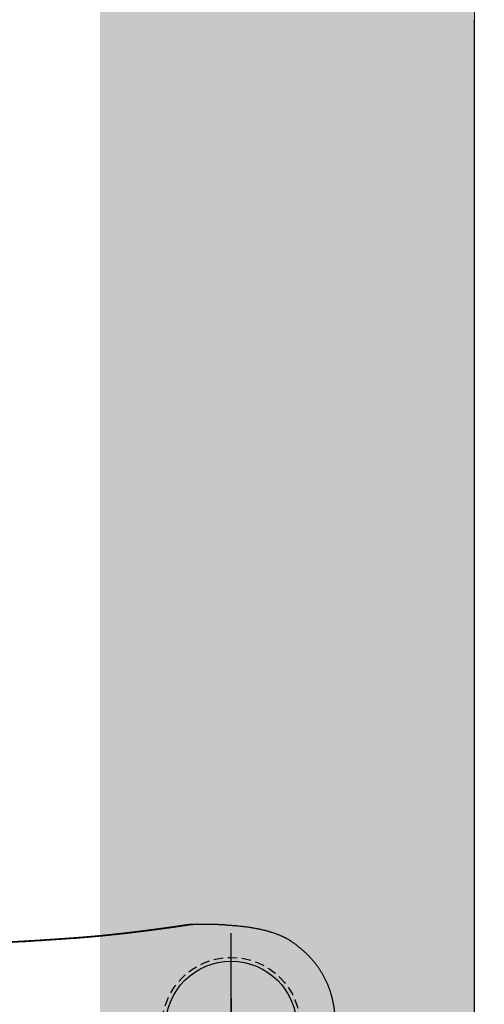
# Model space of a CAD drawing. Header units: millimetres. Extents: x -6792 to 22441, y -13430 to 4653.
# Tile 86 of 256: x -3696 to -3684, y -8099 to -8073. Entities that reach past the tile are written whole.
import ezdxf
from ezdxf import colors
from ezdxf.entities.mleader import LeaderData, LeaderLine
from ezdxf.math import Vec2, Vec3

# ---------------------------------------------------------------- set-up
doc = ezdxf.new("R2010")
doc.units = ezdxf.units.MM
doc.linetypes.add('HIDDEN', pattern=[0.375, 0.25, -0.125])
for name, color, linetype, lineweight in [('_A_KOLORYSTYKA ŚCIAN', 40, 'Continuous', 5), ('_A_OPIS', 253, 'Continuous', 9), ('_A_ŚCIANY WEWNĘTRZNE', 7, 'Continuous', 13)]:
    doc.layers.add(name, color=color, linetype=linetype, lineweight=lineweight)
doc.layers.add('Wyposazenie Wew - Urzadzenia Sanitarne', color=6, linetype='Continuous')
doc.styles.get("Standard").update_dxf_attribs({"font": 'arial.ttf'})

# ---------------------------------------------------------------- blocks, each defined once
blk = doc.blocks.new('_Dot')
at = {"color": 0, "linetype": 'ByBlock', "lineweight": -2}
blk.add_line((-0.5, 0), (-1, 0), dxfattribs=at)
at = {"color": 0, "linetype": 'ByBlock', "const_width": 0.5}
blk.add_lwpolyline([(-0.25, 0, 1), (0.25, 0, 1)], format="xyb", close=True, dxfattribs=at)
blk = doc.blocks.new('ORAS_ELECTRA')
for p, q in [((-2.733, -1.026), (-2.733, -1.025)), ((-2.368, -4.189), (-2.367, -4.175))]:
    blk.add_line(p, q)
blk.add_lwpolyline([(-0.75, 0), (0.75, 0)])
at = {"color": 9, "linetype": 'HIDDEN', "true_color": 0xb8b8b8}
blk.add_circle((0, 0), 1.85, dxfattribs=at)
for points, knots in [([(-2.718, -0.167), (-2.717, -0.147), (-2.715, -0.106), (-2.712, -0.047), (-2.708, 0.012), (-2.704, 0.068), (-2.699, 0.124), (-2.694, 0.181), (-2.688, 0.237), (-2.682, 0.291), (-2.676, 0.344), (-2.67, 0.395), (-2.663, 0.447), (-2.655, 0.498), (-2.647, 0.549), (-2.639, 0.597), (-2.631, 0.642), (-2.623, 0.685), (-2.615, 0.727), (-2.606, 0.77), (-2.596, 0.812), (-2.586, 0.857), (-2.574, 0.904), (-2.563, 0.948), (-2.552, 0.986), (-2.543, 1.018), (-2.532, 1.053), (-2.521, 1.09), (-2.508, 1.129), (-2.495, 1.167), (-2.481, 1.206), (-2.466, 1.244), (-2.451, 1.282), (-2.436, 1.319), (-2.421, 1.351), (-2.408, 1.38), (-2.397, 1.404), (-2.385, 1.428), (-2.373, 1.452), (-2.36, 1.476), (-2.347, 1.499), (-2.334, 1.523), (-2.32, 1.546), (-2.305, 1.571), (-2.289, 1.597), (-2.27, 1.625), (-2.251, 1.652), (-2.232, 1.679), (-2.212, 1.705), (-2.192, 1.732), (-2.172, 1.758), (-2.149, 1.788), (-2.122, 1.82), (-2.093, 1.856), (-2.063, 1.891), (-2.032, 1.926), (-2.001, 1.96), (-1.969, 1.993), (-1.938, 2.025), (-1.907, 2.056), (-1.875, 2.087), (-1.845, 2.115), (-1.817, 2.14), (-1.791, 2.163), (-1.764, 2.186), (-1.737, 2.208), (-1.71, 2.23), (-1.683, 2.252), (-1.655, 2.273), (-1.627, 2.294), (-1.599, 2.314), (-1.571, 2.333), (-1.543, 2.353), (-1.515, 2.372), (-1.486, 2.39), (-1.455, 2.409), (-1.422, 2.429), (-1.387, 2.449), (-1.351, 2.469), (-1.316, 2.488), (-1.279, 2.506), (-1.243, 2.524), (-1.206, 2.541), (-1.171, 2.557), (-1.139, 2.571), (-1.108, 2.583), (-1.078, 2.595), (-1.047, 2.607), (-1.014, 2.619), (-0.981, 2.631), (-0.948, 2.642), (-0.914, 2.652), (-0.877, 2.663), (-0.838, 2.675), (-0.795, 2.686), (-0.752, 2.697), (-0.709, 2.707), (-0.667, 2.716), (-0.625, 2.724), (-0.583, 2.732), (-0.541, 2.739), (-0.498, 2.745), (-0.456, 2.751), (-0.413, 2.756), (-0.369, 2.761), (-0.324, 2.765), (-0.278, 2.769), (-0.232, 2.772), (-0.186, 2.774), (-0.139, 2.776), (-0.093, 2.778), (-0.046, 2.778), (-0.015, 2.778), (0, 2.779)], [0, 0, 0, 0, 0.013173, 0.026968, 0.039452, 0.051937, 0.064422, 0.076914, 0.089407, 0.101899, 0.113285, 0.124672, 0.136058, 0.147455, 0.158851, 0.170247, 0.179829, 0.189411, 0.198992, 0.208583, 0.218175, 0.227766, 0.23898, 0.250194, 0.257677, 0.26516, 0.272643, 0.281669, 0.290696, 0.299723, 0.308767, 0.317812, 0.326856, 0.335668, 0.34448, 0.350363, 0.356246, 0.362128, 0.368095, 0.374062, 0.380028, 0.386007, 0.391986, 0.397965, 0.405267, 0.412569, 0.419883, 0.427198, 0.434531, 0.441864, 0.4492, 0.456536, 0.466738, 0.476941, 0.487144, 0.497369, 0.507594, 0.517819, 0.527563, 0.537306, 0.54706, 0.556814, 0.564498, 0.572181, 0.57987, 0.587559, 0.595265, 0.602971, 0.610683, 0.618395, 0.625946, 0.633498, 0.64105, 0.648615, 0.656181, 0.663746, 0.672684, 0.681623, 0.690563, 0.699501, 0.708481, 0.717462, 0.726443, 0.735423, 0.742659, 0.749896, 0.757138, 0.764379, 0.772158, 0.779938, 0.787719, 0.795499, 0.803277, 0.813049, 0.822822, 0.832595, 0.842367, 0.851817, 0.861268, 0.870718, 0.880168, 0.889651, 0.899134, 0.908618, 0.918101, 0.928321, 0.938541, 0.948768, 0.958996, 0.969244, 0.979492, 0.989746, 1, 1, 1, 1]), ([(-2.718, -0.167), (-2.718, -0.167), (-2.718, -0.167), (-2.718, -0.168), (-2.718, -0.17), (-2.718, -0.172), (-2.719, -0.173), (-2.719, -0.175), (-2.719, -0.177), (-2.719, -0.178), (-2.719, -0.179), (-2.719, -0.181), (-2.719, -0.182), (-2.719, -0.184), (-2.719, -0.185), (-2.719, -0.186), (-2.719, -0.188), (-2.719, -0.19), (-2.719, -0.192), (-2.719, -0.194), (-2.72, -0.196), (-2.72, -0.197), (-2.72, -0.199), (-2.72, -0.2), (-2.72, -0.202), (-2.72, -0.203), (-2.72, -0.205), (-2.72, -0.207), (-2.72, -0.209), (-2.72, -0.212), (-2.72, -0.214), (-2.72, -0.215), (-2.721, -0.217), (-2.721, -0.218), (-2.721, -0.22), (-2.721, -0.221), (-2.721, -0.222), (-2.721, -0.224), (-2.721, -0.226), (-2.721, -0.228), (-2.721, -0.231), (-2.721, -0.233), (-2.721, -0.235), (-2.721, -0.236), (-2.721, -0.237), (-2.721, -0.238), (-2.721, -0.239), (-2.722, -0.241), (-2.722, -0.242), (-2.722, -0.243), (-2.722, -0.244), (-2.722, -0.246), (-2.722, -0.248), (-2.722, -0.249), (-2.722, -0.251), (-2.722, -0.253), (-2.722, -0.255), (-2.722, -0.256), (-2.722, -0.257), (-2.722, -0.259), (-2.722, -0.26), (-2.722, -0.262), (-2.722, -0.263), (-2.723, -0.265), (-2.723, -0.267), (-2.723, -0.269), (-2.723, -0.271), (-2.723, -0.273), (-2.723, -0.275), (-2.723, -0.276), (-2.723, -0.277), (-2.723, -0.279), (-2.723, -0.28), (-2.723, -0.282), (-2.723, -0.284), (-2.723, -0.286), (-2.723, -0.289), (-2.724, -0.291), (-2.724, -0.293), (-2.724, -0.295), (-2.724, -0.296), (-2.724, -0.298), (-2.724, -0.299), (-2.724, -0.3), (-2.724, -0.302), (-2.724, -0.303), (-2.724, -0.305), (-2.724, -0.307), (-2.724, -0.309), (-2.724, -0.311), (-2.724, -0.313), (-2.724, -0.314), (-2.724, -0.315), (-2.724, -0.317), (-2.724, -0.318), (-2.725, -0.319), (-2.725, -0.32), (-2.725, -0.322), (-2.725, -0.324), (-2.725, -0.326), (-2.725, -0.328), (-2.725, -0.33), (-2.725, -0.332), (-2.725, -0.334), (-2.725, -0.336), (-2.725, -0.338), (-2.725, -0.339), (-2.725, -0.341), (-2.725, -0.342), (-2.725, -0.344), (-2.725, -0.346), (-2.726, -0.348), (-2.726, -0.351), (-2.726, -0.353), (-2.726, -0.355), (-2.726, -0.357), (-2.726, -0.358), (-2.726, -0.359), (-2.726, -0.36), (-2.726, -0.362), (-2.726, -0.363), (-2.726, -0.365), (-2.726, -0.366), (-2.726, -0.368), (-2.726, -0.37), (-2.726, -0.372), (-2.726, -0.374), (-2.726, -0.376), (-2.726, -0.378), (-2.727, -0.38), (-2.727, -0.381), (-2.727, -0.383), (-2.727, -0.384), (-2.727, -0.385), (-2.727, -0.386), (-2.727, -0.388), (-2.727, -0.389), (-2.727, -0.391), (-2.727, -0.393), (-2.727, -0.395), (-2.727, -0.398), (-2.727, -0.4), (-2.727, -0.402), (-2.727, -0.404), (-2.727, -0.405), (-2.727, -0.407), (-2.727, -0.41), (-2.727, -0.412), (-2.728, -0.414), (-2.728, -0.416), (-2.728, -0.418), (-2.728, -0.42), (-2.728, -0.422), (-2.728, -0.423), (-2.728, -0.424), (-2.728, -0.425), (-2.728, -0.427), (-2.728, -0.428), (-2.728, -0.429), (-2.728, -0.43), (-2.728, -0.432), (-2.728, -0.433), (-2.728, -0.435), (-2.728, -0.437), (-2.728, -0.439), (-2.728, -0.441), (-2.728, -0.443), (-2.728, -0.445), (-2.728, -0.447), (-2.728, -0.448), (-2.728, -0.449), (-2.728, -0.45), (-2.729, -0.451), (-2.729, -0.452), (-2.729, -0.453), (-2.729, -0.454), (-2.729, -0.455), (-2.729, -0.457), (-2.729, -0.458), (-2.729, -0.46), (-2.729, -0.463), (-2.729, -0.465), (-2.729, -0.467), (-2.729, -0.469), (-2.729, -0.471), (-2.729, -0.473), (-2.729, -0.474), (-2.729, -0.476), (-2.729, -0.477), (-2.729, -0.479), (-2.729, -0.48), (-2.729, -0.482), (-2.729, -0.485), (-2.729, -0.487), (-2.729, -0.489), (-2.729, -0.492), (-2.73, -0.494), (-2.73, -0.496), (-2.73, -0.498), (-2.73, -0.5), (-2.73, -0.501), (-2.73, -0.503), (-2.73, -0.504), (-2.73, -0.506), (-2.73, -0.508), (-2.73, -0.51), (-2.73, -0.512), (-2.73, -0.514), (-2.73, -0.517), (-2.73, -0.519), (-2.73, -0.521), (-2.73, -0.523), (-2.73, -0.525), (-2.73, -0.527), (-2.73, -0.529), (-2.73, -0.531), (-2.73, -0.533), (-2.73, -0.536), (-2.73, -0.538), (-2.73, -0.54), (-2.731, -0.543), (-2.731, -0.545), (-2.731, -0.547), (-2.731, -0.549), (-2.731, -0.551), (-2.731, -0.553), (-2.731, -0.555), (-2.731, -0.557), (-2.731, -0.559), (-2.731, -0.562), (-2.731, -0.565), (-2.731, -0.568), (-2.731, -0.57), (-2.731, -0.572), (-2.731, -0.574), (-2.731, -0.576), (-2.731, -0.578), (-2.731, -0.579), (-2.731, -0.581), (-2.731, -0.582), (-2.731, -0.583), (-2.731, -0.584), (-2.731, -0.586), (-2.731, -0.588), (-2.731, -0.59), (-2.731, -0.592), (-2.731, -0.594), (-2.731, -0.596), (-2.731, -0.598), (-2.732, -0.6), (-2.732, -0.602), (-2.732, -0.603), (-2.732, -0.604), (-2.732, -0.606), (-2.732, -0.607), (-2.732, -0.609), (-2.732, -0.611), (-2.732, -0.613), (-2.732, -0.615), (-2.732, -0.618), (-2.732, -0.62), (-2.732, -0.623), (-2.732, -0.625), (-2.732, -0.626), (-2.732, -0.627), (-2.732, -0.629), (-2.732, -0.63), (-2.732, -0.631), (-2.732, -0.633), (-2.732, -0.635), (-2.732, -0.637), (-2.732, -0.639), (-2.732, -0.641), (-2.732, -0.643), (-2.732, -0.645), (-2.732, -0.648), (-2.732, -0.651), (-2.732, -0.653), (-2.732, -0.655), (-2.732, -0.658), (-2.732, -0.66), (-2.732, -0.662), (-2.732, -0.663), (-2.732, -0.665), (-2.732, -0.666), (-2.732, -0.667), (-2.732, -0.669), (-2.732, -0.671), (-2.732, -0.673), (-2.732, -0.676), (-2.733, -0.678), (-2.733, -0.681), (-2.733, -0.683), (-2.733, -0.685), (-2.733, -0.686), (-2.733, -0.688), (-2.733, -0.689), (-2.733, -0.69), (-2.733, -0.691), (-2.733, -0.693), (-2.733, -0.695), (-2.733, -0.697), (-2.733, -0.699), (-2.733, -0.702), (-2.733, -0.705), (-2.733, -0.707), (-2.733, -0.71), (-2.733, -0.713), (-2.733, -0.715), (-2.733, -0.718), (-2.733, -0.719), (-2.733, -0.721), (-2.733, -0.723), (-2.733, -0.725), (-2.733, -0.727), (-2.733, -0.729), (-2.733, -0.731), (-2.733, -0.734), (-2.733, -0.736), (-2.733, -0.739), (-2.733, -0.742), (-2.733, -0.745), (-2.733, -0.747), (-2.733, -0.75), (-2.733, -0.752), (-2.733, -0.754), (-2.733, -0.755), (-2.733, -0.757), (-2.733, -0.759), (-2.733, -0.76), (-2.733, -0.762), (-2.733, -0.764), (-2.733, -0.766), (-2.733, -0.769), (-2.733, -0.771), (-2.733, -0.774), (-2.733, -0.777), (-2.733, -0.78), (-2.733, -0.782), (-2.733, -0.784), (-2.733, -0.786), (-2.733, -0.788), (-2.733, -0.79), (-2.733, -0.791), (-2.733, -0.793), (-2.733, -0.794), (-2.733, -0.796), (-2.733, -0.799), (-2.733, -0.801), (-2.733, -0.804), (-2.733, -0.808), (-2.733, -0.811), (-2.733, -0.814), (-2.733, -0.816), (-2.733, -0.819), (-2.733, -0.821), (-2.733, -0.823), (-2.733, -0.824), (-2.733, -0.826), (-2.733, -0.828), (-2.733, -0.83), (-2.733, -0.833), (-2.733, -0.835), (-2.733, -0.838), (-2.733, -0.841), (-2.733, -0.844), (-2.733, -0.847), (-2.733, -0.85), (-2.733, -0.852), (-2.733, -0.855), (-2.733, -0.857), (-2.733, -0.86), (-2.733, -0.863), (-2.733, -0.865), (-2.733, -0.868), (-2.733, -0.872), (-2.733, -0.875), (-2.733, -0.879), (-2.733, -0.883), (-2.733, -0.886), (-2.733, -0.889), (-2.733, -0.892), (-2.733, -0.894), (-2.733, -0.897), (-2.733, -0.899), (-2.733, -0.901), (-2.733, -0.903), (-2.733, -0.905), (-2.733, -0.908), (-2.733, -0.911), (-2.733, -0.914), (-2.733, -0.917), (-2.733, -0.92), (-2.733, -0.924), (-2.733, -0.927), (-2.733, -0.929), (-2.733, -0.932), (-2.733, -0.933), (-2.733, -0.935), (-2.733, -0.937), (-2.733, -0.939), (-2.733, -0.941), (-2.733, -0.943), (-2.733, -0.945), (-2.733, -0.947), (-2.733, -0.95), (-2.733, -0.954), (-2.733, -0.959), (-2.733, -0.965), (-2.733, -0.97), (-2.733, -0.974), (-2.733, -0.978), (-2.733, -0.981), (-2.733, -0.984), (-2.733, -0.987), (-2.733, -0.99), (-2.733, -0.992), (-2.733, -0.996), (-2.733, -1), (-2.733, -1.004), (-2.733, -1.008), (-2.733, -1.012), (-2.733, -1.016), (-2.733, -1.019), (-2.733, -1.022), (-2.733, -1.024), (-2.733, -1.025)], [0, 0, 0, 0, 0.000152, 0.001738, 0.003576, 0.005666, 0.007918, 0.00995, 0.011718, 0.013224, 0.015073, 0.016792, 0.018381, 0.019883, 0.021398, 0.023208, 0.025315, 0.027713, 0.030083, 0.032236, 0.034497, 0.036532, 0.038367, 0.040001, 0.041569, 0.043442, 0.045661, 0.048226, 0.05092, 0.053547, 0.056073, 0.058129, 0.059941, 0.061508, 0.062923, 0.064514, 0.066308, 0.068307, 0.070736, 0.073389, 0.076249, 0.078895, 0.081142, 0.082711, 0.084022, 0.085305, 0.086622, 0.087973, 0.089358, 0.090788, 0.092416, 0.094242, 0.096266, 0.098439, 0.100952, 0.103103, 0.104892, 0.106433, 0.107972, 0.109489, 0.111017, 0.112811, 0.115009, 0.117311, 0.119904, 0.122388, 0.124644, 0.126679, 0.128538, 0.130228, 0.13175, 0.133343, 0.135164, 0.137275, 0.139677, 0.1423, 0.144999, 0.147776, 0.150272, 0.152407, 0.154212, 0.155774, 0.157369, 0.159006, 0.160692, 0.162616, 0.164861, 0.167089, 0.169508, 0.171747, 0.17374, 0.175484, 0.176999, 0.178446, 0.179868, 0.181329, 0.182788, 0.184495, 0.186511, 0.188837, 0.191423, 0.194109, 0.196725, 0.199178, 0.201343, 0.20322, 0.204818, 0.206658, 0.20859, 0.210615, 0.212878, 0.215501, 0.218487, 0.221519, 0.224132, 0.225888, 0.227404, 0.228872, 0.230338, 0.231826, 0.233338, 0.235075, 0.23708, 0.239351, 0.241808, 0.244292, 0.246771, 0.249173, 0.25136, 0.253272, 0.25491, 0.256375, 0.257859, 0.259367, 0.2609, 0.262551, 0.264461, 0.266631, 0.269061, 0.271515, 0.274401, 0.276915, 0.279135, 0.281384, 0.283507, 0.285739, 0.288394, 0.291471, 0.293613, 0.295927, 0.298407, 0.300749, 0.302771, 0.304473, 0.305854, 0.306991, 0.308408, 0.309834, 0.311271, 0.312717, 0.314335, 0.316156, 0.318315, 0.320809, 0.323423, 0.325999, 0.328474, 0.330699, 0.332623, 0.334245, 0.335452, 0.336602, 0.337749, 0.338892, 0.340032, 0.341168, 0.342344, 0.343812, 0.345852, 0.34831, 0.351141, 0.353866, 0.35647, 0.358824, 0.360953, 0.362985, 0.36476, 0.36644, 0.368164, 0.369931, 0.371892, 0.374145, 0.37672, 0.379603, 0.382414, 0.384977, 0.387677, 0.390132, 0.392429, 0.394572, 0.396302, 0.398103, 0.399976, 0.401971, 0.404214, 0.406663, 0.409347, 0.411955, 0.414337, 0.417242, 0.419852, 0.422308, 0.424631, 0.427032, 0.429568, 0.431702, 0.434105, 0.436783, 0.439698, 0.442463, 0.444979, 0.447674, 0.450156, 0.452488, 0.454694, 0.456947, 0.459238, 0.461684, 0.464524, 0.467778, 0.471245, 0.474425, 0.477309, 0.479887, 0.482153, 0.484091, 0.485962, 0.487835, 0.489709, 0.490801, 0.492111, 0.493684, 0.495522, 0.497624, 0.499948, 0.502219, 0.505177, 0.507911, 0.510295, 0.512314, 0.514088, 0.515695, 0.517301, 0.518908, 0.520514, 0.522268, 0.52435, 0.526855, 0.529767, 0.532845, 0.536016, 0.53857, 0.540789, 0.542671, 0.544217, 0.545506, 0.54678, 0.548781, 0.550785, 0.552842, 0.554821, 0.55703, 0.559468, 0.562132, 0.565022, 0.568099, 0.57101, 0.573675, 0.576681, 0.579354, 0.581706, 0.583881, 0.586064, 0.587479, 0.588898, 0.590496, 0.592482, 0.594855, 0.597562, 0.600409, 0.603231, 0.606004, 0.608531, 0.610685, 0.612468, 0.613931, 0.615355, 0.616779, 0.618203, 0.620197, 0.622313, 0.624701, 0.627364, 0.630321, 0.633519, 0.63696, 0.640262, 0.64334, 0.646223, 0.648774, 0.650988, 0.653006, 0.655025, 0.657009, 0.659013, 0.66131, 0.663994, 0.667097, 0.670392, 0.673855, 0.677326, 0.680484, 0.683321, 0.685883, 0.688201, 0.690295, 0.692341, 0.694388, 0.696436, 0.698119, 0.700073, 0.702308, 0.704817, 0.707451, 0.710901, 0.714438, 0.717759, 0.72074, 0.723401, 0.725836, 0.728058, 0.72988, 0.731699, 0.733519, 0.73534, 0.73725, 0.739483, 0.742053, 0.74491, 0.748646, 0.752514, 0.75627, 0.759686, 0.762766, 0.765285, 0.767546, 0.76965, 0.771754, 0.773859, 0.775944, 0.778284, 0.780953, 0.783932, 0.787179, 0.790621, 0.794136, 0.797494, 0.800688, 0.803605, 0.80617, 0.80928, 0.812308, 0.815316, 0.818495, 0.822006, 0.825794, 0.829925, 0.834183, 0.83844, 0.842028, 0.845441, 0.848651, 0.85162, 0.854326, 0.856865, 0.859258, 0.861652, 0.864136, 0.866968, 0.870163, 0.873647, 0.877387, 0.881303, 0.885215, 0.889085, 0.891812, 0.89417, 0.896169, 0.898033, 0.899843, 0.902176, 0.904456, 0.906824, 0.909292, 0.911918, 0.914947, 0.91839, 0.924927, 0.931475, 0.938007, 0.942595, 0.946774, 0.950576, 0.954148, 0.956956, 0.95978, 0.96287, 0.966308, 0.970981, 0.975853, 0.980762, 0.98567, 0.989526, 0.993381, 0.996961, 1, 1, 1, 1]), ([(-2.733, -1.026), (-2.733, -1.026), (-2.733, -1.03), (-2.733, -1.037), (-2.732, -1.047), (-2.732, -1.058), (-2.731, -1.069), (-2.73, -1.08), (-2.729, -1.09), (-2.728, -1.099), (-2.727, -1.108), (-2.726, -1.117), (-2.725, -1.127), (-2.724, -1.135), (-2.723, -1.144), (-2.722, -1.153), (-2.721, -1.162), (-2.72, -1.17), (-2.718, -1.179), (-2.717, -1.187), (-2.716, -1.196), (-2.715, -1.204), (-2.714, -1.212), (-2.712, -1.221), (-2.711, -1.229), (-2.71, -1.237), (-2.709, -1.246), (-2.707, -1.254), (-2.706, -1.263), (-2.705, -1.271), (-2.704, -1.28), (-2.702, -1.288), (-2.701, -1.297), (-2.7, -1.306), (-2.698, -1.315), (-2.697, -1.324), (-2.695, -1.333), (-2.694, -1.342), (-2.693, -1.351), (-2.691, -1.36), (-2.69, -1.37), (-2.688, -1.379), (-2.687, -1.388), (-2.686, -1.398), (-2.684, -1.408), (-2.683, -1.417), (-2.681, -1.427), (-2.68, -1.437), (-2.678, -1.447), (-2.677, -1.457), (-2.675, -1.467), (-2.674, -1.477), (-2.672, -1.488), (-2.671, -1.498), (-2.669, -1.509), (-2.668, -1.519), (-2.666, -1.53), (-2.665, -1.541), (-2.663, -1.551), (-2.662, -1.562), (-2.66, -1.573), (-2.659, -1.584), (-2.657, -1.595), (-2.655, -1.606), (-2.654, -1.618), (-2.652, -1.629), (-2.651, -1.641), (-2.649, -1.652), (-2.647, -1.664), (-2.646, -1.676), (-2.644, -1.688), (-2.643, -1.7), (-2.641, -1.712), (-2.639, -1.724), (-2.638, -1.736), (-2.636, -1.748), (-2.634, -1.761), (-2.632, -1.773), (-2.631, -1.786), (-2.629, -1.799), (-2.627, -1.811), (-2.626, -1.824), (-2.624, -1.837), (-2.622, -1.85), (-2.62, -1.863), (-2.619, -1.877), (-2.617, -1.89), (-2.615, -1.903), (-2.613, -1.917), (-2.611, -1.93), (-2.61, -1.944), (-2.608, -1.957), (-2.606, -1.971), (-2.604, -1.985), (-2.602, -1.999), (-2.601, -2.013), (-2.599, -2.027), (-2.597, -2.041), (-2.595, -2.055), (-2.593, -2.07), (-2.591, -2.084), (-2.589, -2.099), (-2.587, -2.113), (-2.585, -2.128), (-2.583, -2.143), (-2.582, -2.158), (-2.58, -2.172), (-2.578, -2.187), (-2.576, -2.203), (-2.574, -2.218), (-2.572, -2.233), (-2.57, -2.248), (-2.568, -2.263), (-2.566, -2.279), (-2.564, -2.294), (-2.562, -2.31), (-2.56, -2.326), (-2.558, -2.341), (-2.556, -2.357), (-2.554, -2.373), (-2.552, -2.389), (-2.55, -2.405), (-2.548, -2.421), (-2.546, -2.438), (-2.544, -2.454), (-2.542, -2.471), (-2.54, -2.487), (-2.538, -2.504), (-2.535, -2.52), (-2.533, -2.537), (-2.531, -2.554), (-2.529, -2.57), (-2.527, -2.587), (-2.525, -2.604), (-2.523, -2.621), (-2.521, -2.639), (-2.519, -2.656), (-2.517, -2.673), (-2.515, -2.69), (-2.513, -2.708), (-2.511, -2.725), (-2.508, -2.743), (-2.506, -2.761), (-2.504, -2.778), (-2.502, -2.796), (-2.5, -2.814), (-2.498, -2.832), (-2.496, -2.85), (-2.494, -2.868), (-2.492, -2.887), (-2.49, -2.905), (-2.488, -2.923), (-2.485, -2.942), (-2.483, -2.96), (-2.481, -2.979), (-2.479, -2.998), (-2.477, -3.016), (-2.475, -3.035), (-2.473, -3.054), (-2.471, -3.073), (-2.469, -3.092), (-2.467, -3.112), (-2.465, -3.131), (-2.463, -3.15), (-2.46, -3.17), (-2.458, -3.189), (-2.456, -3.209), (-2.454, -3.228), (-2.452, -3.248), (-2.45, -3.268), (-2.448, -3.288), (-2.446, -3.308), (-2.444, -3.328), (-2.442, -3.348), (-2.44, -3.369), (-2.438, -3.389), (-2.436, -3.409), (-2.434, -3.43), (-2.432, -3.451), (-2.43, -3.471), (-2.428, -3.492), (-2.426, -3.513), (-2.424, -3.534), (-2.422, -3.555), (-2.42, -3.576), (-2.418, -3.597), (-2.416, -3.619), (-2.414, -3.64), (-2.412, -3.662), (-2.41, -3.684), (-2.408, -3.705), (-2.406, -3.727), (-2.405, -3.749), (-2.403, -3.771), (-2.401, -3.793), (-2.399, -3.815), (-2.397, -3.838), (-2.395, -3.86), (-2.393, -3.883), (-2.391, -3.905), (-2.39, -3.928), (-2.388, -3.951), (-2.386, -3.973), (-2.384, -3.996), (-2.382, -4.02), (-2.38, -4.043), (-2.379, -4.066), (-2.377, -4.089), (-2.375, -4.111), (-2.374, -4.133), (-2.372, -4.152), (-2.371, -4.171), (-2.37, -4.183), (-2.369, -4.189), (-2.369, -4.189)], [0, 0, 0, 0, 0.000897, 0.014392, 0.028259, 0.042658, 0.057335, 0.071796, 0.084135, 0.095797, 0.106851, 0.118564, 0.128903, 0.139852, 0.150279, 0.16025, 0.169835, 0.179089, 0.188056, 0.196771, 0.205262, 0.213555, 0.22166, 0.22964, 0.237452, 0.24511, 0.252628, 0.260016, 0.267284, 0.274441, 0.281494, 0.28845, 0.295315, 0.302095, 0.308794, 0.315416, 0.32203, 0.328524, 0.334936, 0.341269, 0.347528, 0.353717, 0.35984, 0.365899, 0.371898, 0.377839, 0.383725, 0.389558, 0.39534, 0.401075, 0.406762, 0.412405, 0.418004, 0.423618, 0.429062, 0.434454, 0.439796, 0.445092, 0.450342, 0.455549, 0.460714, 0.465839, 0.470925, 0.475973, 0.480986, 0.485964, 0.490908, 0.49582, 0.500701, 0.505551, 0.510372, 0.515165, 0.519931, 0.524654, 0.529349, 0.534008, 0.538633, 0.543224, 0.547784, 0.552312, 0.556812, 0.561283, 0.565726, 0.570144, 0.574534, 0.578879, 0.58319, 0.587475, 0.591733, 0.595965, 0.60017, 0.60435, 0.608503, 0.612631, 0.616733, 0.620811, 0.624863, 0.628816, 0.632873, 0.6369, 0.640897, 0.644865, 0.648806, 0.652719, 0.656607, 0.660469, 0.664307, 0.668122, 0.671913, 0.675683, 0.679431, 0.683158, 0.686865, 0.690552, 0.694221, 0.697871, 0.701504, 0.70512, 0.708719, 0.712302, 0.715869, 0.719422, 0.72296, 0.726484, 0.730023, 0.733512, 0.736982, 0.740435, 0.743872, 0.747294, 0.7507, 0.754091, 0.75746, 0.760819, 0.764168, 0.767504, 0.770826, 0.774132, 0.777422, 0.780694, 0.783961, 0.787221, 0.790468, 0.793703, 0.796926, 0.800138, 0.803338, 0.806527, 0.809706, 0.812875, 0.816033, 0.819181, 0.82232, 0.82545, 0.828571, 0.831684, 0.83479, 0.837892, 0.840985, 0.84407, 0.847147, 0.850216, 0.853277, 0.856332, 0.859379, 0.862419, 0.865453, 0.868481, 0.871504, 0.87452, 0.877531, 0.880538, 0.883539, 0.886536, 0.889529, 0.892518, 0.895503, 0.898484, 0.901463, 0.904439, 0.907412, 0.910382, 0.913351, 0.916318, 0.919283, 0.922247, 0.92521, 0.928172, 0.931133, 0.934095, 0.937043, 0.939995, 0.942952, 0.945913, 0.948876, 0.95184, 0.954801, 0.957758, 0.960716, 0.963662, 0.966616, 0.969577, 0.972545, 0.975521, 0.978504, 0.981496, 0.984497, 0.98746, 0.990212, 0.992827, 0.995596, 0.997715, 0.99984, 1, 1, 1, 1]), ([(-2.367, -4.175), (-2.368, -4.162), (-2.37, -4.135), (-2.373, -4.094), (-2.376, -4.055), (-2.379, -4.015), (-2.383, -3.976), (-2.386, -3.936), (-2.389, -3.897), (-2.392, -3.859), (-2.395, -3.82), (-2.399, -3.782), (-2.402, -3.744), (-2.405, -3.707), (-2.408, -3.669), (-2.412, -3.632), (-2.415, -3.595), (-2.419, -3.558), (-2.422, -3.521), (-2.426, -3.483), (-2.429, -3.447), (-2.433, -3.409), (-2.437, -3.372), (-2.44, -3.334), (-2.444, -3.296), (-2.448, -3.259), (-2.452, -3.222), (-2.456, -3.185), (-2.46, -3.149), (-2.463, -3.113), (-2.467, -3.078), (-2.471, -3.042), (-2.475, -3.007), (-2.479, -2.973), (-2.483, -2.938), (-2.487, -2.905), (-2.49, -2.871), (-2.494, -2.838), (-2.498, -2.806), (-2.502, -2.774), (-2.505, -2.742), (-2.509, -2.711), (-2.513, -2.68), (-2.517, -2.649), (-2.52, -2.619), (-2.524, -2.589), (-2.528, -2.558), (-2.532, -2.527), (-2.536, -2.494), (-2.54, -2.462), (-2.543, -2.431), (-2.547, -2.4), (-2.551, -2.37), (-2.555, -2.34), (-2.559, -2.311), (-2.562, -2.282), (-2.566, -2.254), (-2.57, -2.226), (-2.573, -2.198), (-2.577, -2.171), (-2.58, -2.144), (-2.584, -2.117), (-2.587, -2.091), (-2.59, -2.066), (-2.594, -2.041), (-2.597, -2.016), (-2.6, -1.992), (-2.603, -1.968), (-2.607, -1.943), (-2.61, -1.917), (-2.614, -1.889), (-2.618, -1.862), (-2.621, -1.837), (-2.624, -1.813), (-2.627, -1.79), (-2.63, -1.769), (-2.633, -1.747), (-2.636, -1.726), (-2.639, -1.704), (-2.642, -1.681), (-2.645, -1.657), (-2.649, -1.633), (-2.652, -1.611), (-2.655, -1.588), (-2.658, -1.567), (-2.661, -1.546), (-2.664, -1.525), (-2.667, -1.506), (-2.669, -1.487), (-2.672, -1.47), (-2.674, -1.454), (-2.676, -1.439), (-2.679, -1.424), (-2.681, -1.409), (-2.683, -1.395), (-2.685, -1.381), (-2.687, -1.368), (-2.689, -1.352), (-2.692, -1.335), (-2.695, -1.317), (-2.697, -1.299), (-2.7, -1.283), (-2.703, -1.266), (-2.705, -1.251), (-2.707, -1.236), (-2.709, -1.221), (-2.712, -1.208), (-2.714, -1.194), (-2.716, -1.182), (-2.717, -1.17), (-2.719, -1.158), (-2.721, -1.147), (-2.722, -1.136), (-2.724, -1.125), (-2.725, -1.115), (-2.726, -1.105), (-2.727, -1.096), (-2.728, -1.087), (-2.729, -1.079), (-2.73, -1.07), (-2.731, -1.062), (-2.732, -1.054), (-2.732, -1.045), (-2.733, -1.036), (-2.733, -1.029), (-2.733, -1.026)], [0, 0, 0, 0, 0.005042, 0.010085, 0.015128, 0.020171, 0.025213, 0.030256, 0.035299, 0.040342, 0.045385, 0.050427, 0.055469, 0.060512, 0.065555, 0.070598, 0.075641, 0.080861, 0.086082, 0.091303, 0.096524, 0.101745, 0.107324, 0.112903, 0.118483, 0.124063, 0.129642, 0.135243, 0.140845, 0.146447, 0.152049, 0.15765, 0.163343, 0.169037, 0.174731, 0.180424, 0.186117, 0.19181, 0.197503, 0.203197, 0.20889, 0.214583, 0.220354, 0.226126, 0.231897, 0.237669, 0.24344, 0.250034, 0.256627, 0.263221, 0.269814, 0.276407, 0.283, 0.289593, 0.296186, 0.302832, 0.309478, 0.316124, 0.322769, 0.32959, 0.336411, 0.343232, 0.350054, 0.356874, 0.363694, 0.370515, 0.377336, 0.384156, 0.390977, 0.399572, 0.408167, 0.416763, 0.425358, 0.432951, 0.440545, 0.448138, 0.455736, 0.463333, 0.470931, 0.480459, 0.489988, 0.499517, 0.509046, 0.518575, 0.528119, 0.537663, 0.547208, 0.556752, 0.566296, 0.57459, 0.582884, 0.591178, 0.599474, 0.60777, 0.616066, 0.624348, 0.63263, 0.640912, 0.653338, 0.665764, 0.678196, 0.690629, 0.703064, 0.715499, 0.727922, 0.740344, 0.752769, 0.765193, 0.777621, 0.79005, 0.802479, 0.814908, 0.827734, 0.84056, 0.853387, 0.866213, 0.879042, 0.891871, 0.904701, 0.917531, 0.931434, 0.945337, 0.95924, 0.980096, 1, 1, 1, 1]), ([(-2.369, -4.189), (-2.369, -4.196), (-2.368, -4.213), (-2.366, -4.24), (-2.364, -4.271), (-2.361, -4.301), (-2.359, -4.332), (-2.357, -4.364), (-2.355, -4.395), (-2.353, -4.427), (-2.35, -4.459), (-2.348, -4.491), (-2.346, -4.523), (-2.344, -4.555), (-2.341, -4.588), (-2.339, -4.621), (-2.337, -4.654), (-2.335, -4.687), (-2.332, -4.721), (-2.33, -4.754), (-2.328, -4.788), (-2.326, -4.823), (-2.323, -4.857), (-2.321, -4.892), (-2.319, -4.927), (-2.317, -4.962), (-2.314, -4.998), (-2.312, -5.034), (-2.309, -5.07), (-2.307, -5.107), (-2.305, -5.143), (-2.303, -5.178), (-2.3, -5.213), (-2.298, -5.247), (-2.296, -5.281), (-2.294, -5.314), (-2.292, -5.346), (-2.29, -5.378), (-2.288, -5.41), (-2.286, -5.442), (-2.284, -5.475), (-2.282, -5.507), (-2.28, -5.54), (-2.279, -5.573), (-2.277, -5.606), (-2.275, -5.641), (-2.273, -5.677), (-2.27, -5.714), (-2.268, -5.752), (-2.266, -5.791), (-2.264, -5.832), (-2.261, -5.873), (-2.259, -5.916), (-2.256, -5.96), (-2.254, -6.006), (-2.251, -6.053), (-2.248, -6.102), (-2.245, -6.153), (-2.242, -6.207), (-2.239, -6.263), (-2.236, -6.323), (-2.232, -6.388), (-2.228, -6.459), (-2.223, -6.539), (-2.217, -6.631), (-2.211, -6.725), (-2.206, -6.814), (-2.201, -6.892), (-2.196, -6.961), (-2.192, -7.025), (-2.187, -7.085), (-2.183, -7.142), (-2.179, -7.197), (-2.175, -7.252), (-2.171, -7.306), (-2.168, -7.358), (-2.164, -7.407), (-2.16, -7.455), (-2.156, -7.502), (-2.152, -7.548), (-2.149, -7.594), (-2.145, -7.638), (-2.141, -7.681), (-2.138, -7.724), (-2.134, -7.766), (-2.13, -7.807), (-2.127, -7.847), (-2.123, -7.887), (-2.119, -7.926), (-2.116, -7.965), (-2.112, -8.003), (-2.108, -8.041), (-2.105, -8.078), (-2.101, -8.114), (-2.097, -8.151), (-2.093, -8.187), (-2.09, -8.223), (-2.086, -8.258), (-2.082, -8.293), (-2.078, -8.328), (-2.074, -8.363), (-2.07, -8.397), (-2.066, -8.431), (-2.062, -8.465), (-2.058, -8.499), (-2.054, -8.532), (-2.05, -8.566), (-2.046, -8.6), (-2.041, -8.633), (-2.037, -8.667), (-2.032, -8.7), (-2.028, -8.734), (-2.023, -8.767), (-2.019, -8.8), (-2.014, -8.833), (-2.009, -8.865), (-2.004, -8.898), (-1.999, -8.93), (-1.994, -8.963), (-1.989, -8.995), (-1.984, -9.027), (-1.979, -9.059), (-1.974, -9.09), (-1.968, -9.122), (-1.963, -9.154), (-1.957, -9.186), (-1.951, -9.218), (-1.945, -9.25), (-1.939, -9.281), (-1.933, -9.313), (-1.927, -9.345), (-1.92, -9.377), (-1.914, -9.408), (-1.907, -9.44), (-1.9, -9.471), (-1.894, -9.503), (-1.886, -9.534), (-1.879, -9.565), (-1.872, -9.596), (-1.864, -9.627), (-1.857, -9.657), (-1.849, -9.687), (-1.842, -9.717), (-1.834, -9.746), (-1.826, -9.775), (-1.818, -9.804), (-1.81, -9.832), (-1.802, -9.858), (-1.797, -9.874), (-1.795, -9.881)], [0, 0, 0, 0, 0.003717, 0.009313, 0.014928, 0.020555, 0.026233, 0.03193, 0.037647, 0.043385, 0.049146, 0.054929, 0.060735, 0.066566, 0.072421, 0.078302, 0.08421, 0.090145, 0.096108, 0.102101, 0.108124, 0.114179, 0.120284, 0.12643, 0.132619, 0.138851, 0.145129, 0.151456, 0.157822, 0.164262, 0.170565, 0.17674, 0.182798, 0.188746, 0.194593, 0.200378, 0.205891, 0.21142, 0.216964, 0.222524, 0.228101, 0.233694, 0.239304, 0.244935, 0.25068, 0.256699, 0.262858, 0.269171, 0.275654, 0.282327, 0.289211, 0.29633, 0.303656, 0.31119, 0.318955, 0.326981, 0.335304, 0.343968, 0.353032, 0.362574, 0.372698, 0.383557, 0.395482, 0.409046, 0.424384, 0.442107, 0.456898, 0.469886, 0.481632, 0.49246, 0.502582, 0.51214, 0.521235, 0.530868, 0.540056, 0.548857, 0.557329, 0.565515, 0.573524, 0.581406, 0.589126, 0.596695, 0.604126, 0.611427, 0.618606, 0.625673, 0.632633, 0.639493, 0.646258, 0.652934, 0.659525, 0.665978, 0.67238, 0.678735, 0.685044, 0.691309, 0.697531, 0.703712, 0.709852, 0.715953, 0.722016, 0.728043, 0.734034, 0.739991, 0.745914, 0.751731, 0.757726, 0.763707, 0.769675, 0.775628, 0.781568, 0.787493, 0.793405, 0.799302, 0.805186, 0.811056, 0.816912, 0.822755, 0.828583, 0.834399, 0.840201, 0.845993, 0.851773, 0.857574, 0.863393, 0.869228, 0.875078, 0.880939, 0.88681, 0.892689, 0.898573, 0.904459, 0.910345, 0.916229, 0.922108, 0.927981, 0.933845, 0.93973, 0.945574, 0.951371, 0.95712, 0.962821, 0.968473, 0.974077, 0.979632, 0.985144, 0.990541, 0.995855, 1, 1, 1, 1]), ([(-1.788, -9.841), (-1.792, -9.827), (-1.801, -9.8), (-1.814, -9.757), (-1.827, -9.713), (-1.839, -9.668), (-1.851, -9.623), (-1.863, -9.578), (-1.876, -9.528), (-1.888, -9.475), (-1.902, -9.417), (-1.914, -9.359), (-1.927, -9.301), (-1.938, -9.242), (-1.95, -9.182), (-1.961, -9.122), (-1.971, -9.065), (-1.98, -9.011), (-1.989, -8.96), (-1.997, -8.908), (-2.005, -8.857), (-2.013, -8.805), (-2.02, -8.753), (-2.028, -8.7), (-2.035, -8.648), (-2.042, -8.595), (-2.049, -8.54), (-2.056, -8.482), (-2.063, -8.422), (-2.07, -8.362), (-2.077, -8.302), (-2.084, -8.241), (-2.091, -8.18), (-2.097, -8.12), (-2.103, -8.058), (-2.109, -7.997), (-2.116, -7.933), (-2.122, -7.866), (-2.128, -7.795), (-2.135, -7.725), (-2.141, -7.654), (-2.147, -7.583), (-2.153, -7.51), (-2.158, -7.437), (-2.164, -7.363), (-2.17, -7.29), (-2.176, -7.209), (-2.182, -7.121), (-2.189, -7.026), (-2.195, -6.93), (-2.202, -6.825), (-2.21, -6.708), (-2.217, -6.581), (-2.225, -6.461), (-2.231, -6.35), (-2.237, -6.246), (-2.243, -6.151), (-2.248, -6.064), (-2.252, -5.986), (-2.256, -5.909), (-2.26, -5.837), (-2.264, -5.771), (-2.267, -5.712), (-2.271, -5.652), (-2.274, -5.593), (-2.278, -5.533), (-2.281, -5.474), (-2.285, -5.415), (-2.288, -5.356), (-2.292, -5.297), (-2.296, -5.239), (-2.299, -5.181), (-2.303, -5.124), (-2.306, -5.068), (-2.31, -5.011), (-2.314, -4.95), (-2.318, -4.884), (-2.323, -4.814), (-2.328, -4.744), (-2.332, -4.677), (-2.337, -4.611), (-2.341, -4.548), (-2.345, -4.486), (-2.35, -4.423), (-2.354, -4.361), (-2.359, -4.298), (-2.363, -4.236), (-2.366, -4.195), (-2.367, -4.175)], [0, 0, 0, 0, 0.008254, 0.016507, 0.025317, 0.034126, 0.042936, 0.051746, 0.060556, 0.071566, 0.082578, 0.093589, 0.1046, 0.115711, 0.126823, 0.137935, 0.149046, 0.158432, 0.167818, 0.177204, 0.186591, 0.195976, 0.205383, 0.21479, 0.224198, 0.233605, 0.243012, 0.253602, 0.264194, 0.274785, 0.285377, 0.295967, 0.306582, 0.317197, 0.327813, 0.338428, 0.349043, 0.361157, 0.373272, 0.385388, 0.397503, 0.409617, 0.422179, 0.434741, 0.447303, 0.459865, 0.472427, 0.488628, 0.50483, 0.521032, 0.537233, 0.558838, 0.580443, 0.602048, 0.619714, 0.63738, 0.655045, 0.668297, 0.681548, 0.694797, 0.708046, 0.718249, 0.728453, 0.738657, 0.74886, 0.759063, 0.769284, 0.779506, 0.789728, 0.79995, 0.810172, 0.82009, 0.830008, 0.839927, 0.849846, 0.859764, 0.872181, 0.884598, 0.897015, 0.909432, 0.920744, 0.932056, 0.943368, 0.954679, 0.966009, 0.97734, 0.98867, 1, 1, 1, 1])]:
    blk.add_open_spline(points, degree=3, knots=knots)
blk = doc.blocks.new('Umywalka KOŁO_bez barier')
at = {"linetype": 'Continuous'}
blk.add_lwpolyline([(-26.899, -0.001), (26.899, 0.001)], dxfattribs=at)
blk.add_lwpolyline([(2.509, -6.497), (-2.491, -6.497)])
blk.add_circle((0.009, -6.497), 1.75, dxfattribs=at)
blk.add_blockref('ORAS_ELECTRA', (0.009, -6.497))

msp = doc.modelspace()

# ---------------------------------------------------------------- linework, layer by layer
at = {"layer": '_A_KOLORYSTYKA ŚCIAN', "color": 43, "true_color": 0xcdaf74, "const_width": 5}
msp.add_lwpolyline([(-3887.734, -7942.97), (-3686.734, -7942.97), (-3686.734, -8167.97), (-3887.734, -8167.97)], close=True, dxfattribs=at)
at = {"layer": '_A_KOLORYSTYKA ŚCIAN', "color": 5, "true_color": 0x0000f5, "const_width": 5}
msp.add_lwpolyline([(-3691.734, -8069.7), (-3691.734, -8129.7)], dxfattribs=at)
at = {"layer": '_A_ŚCIANY WEWNĘTRZNE', "ltscale": 20}
msp.add_lwpolyline([(-3684.234, -7940.47), (-3684.234, -8170.47)], dxfattribs=at)

# ---------------------------------------------------------------- block references
at = {"layer": 'Wyposazenie Wew - Urzadzenia Sanitarne', "rotation": 270}
msp.add_blockref('Umywalka KOŁO_bez barier', (-3684.234, -8099.7), dxfattribs=at)

# ---------------------------------------------------------------- leaders
at = {"layer": '_A_OPIS', "linetype": 'ByBlock'}
ml = msp.add_multileader_mtext('Standard', dxfattribs=at)
ml.set_content('COKOLIKI PRZYŚCIENNE O WYS. OK. 7-8 CM\\PZ PŁYTEK FORMATU 60X120CM CIĘTYCH\\PWZDŁUŻ NA 7-8 NP. OPTIMUM GRAND\\PCOLOURS GRAPHITE MAT FUGA 2 MM\\PO KOLORZE ZBLIŻONYM DO\\PPŁYTKI (GRAFIT)', color=256)
ml.set_leader_properties(color=256, linetype='ByLayer', lineweight=-1)
ml.set_arrow_properties(name='DOT')
ml.build(insert=Vec2(0, 0))
ml.multileader.update_dxf_attribs({"text_left_attachment_type": 6, "text_right_attachment_type": 5, "dogleg_length": 3, "arrow_head_size": 6})
ctx = ml.context
ctx.base_point, ctx.char_height, ctx.arrow_head_size, ctx.plane_origin, ctx.plane_x_axis, ctx.plane_y_axis = Vec3(-3480.999, -8148.037), 5, 6, Vec3(-4028.368, -7988.964), Vec3(0.00063, 1), Vec3(-1, 0.00063)
ctx.left_attachment, ctx.right_attachment = 6, 5
notes = []
notes.append((ctx, [(0, (1, 1, 0), (-3535.282, -7989.272), (-0.00063, -1), 5.014, [(0, [(-3444.609, -7989.332)], 0, [])])]))
ctx.mtext.insert, ctx.mtext.text_direction, ctx.mtext.rotation, ctx.mtext.line_spacing_factor, ctx.mtext.flow_direction = Vec3(-3474.433, -7996.324), Vec3(-0.00063, -1), 4.711759, 1.2, 5
for ctx, leaders in notes:
    for number, flags, end, landing, length, lines in leaders:
        leader = LeaderData()
        leader.index, (leader.has_last_leader_line, leader.has_dogleg_vector, leader.attachment_direction) = number, flags
        leader.last_leader_point, leader.dogleg_vector, leader.dogleg_length = Vec3(end), Vec3(landing), length
        for number, points, colour, breaks in lines:
            line = LeaderLine()
            line.index, line.vertices, line.color, line.breaks = number, Vec3.list(points), colors.encode_raw_color(colour), breaks
            leader.lines.append(line)
        ctx.leaders.append(leader)

doc.saveas('drawing.dxf')
